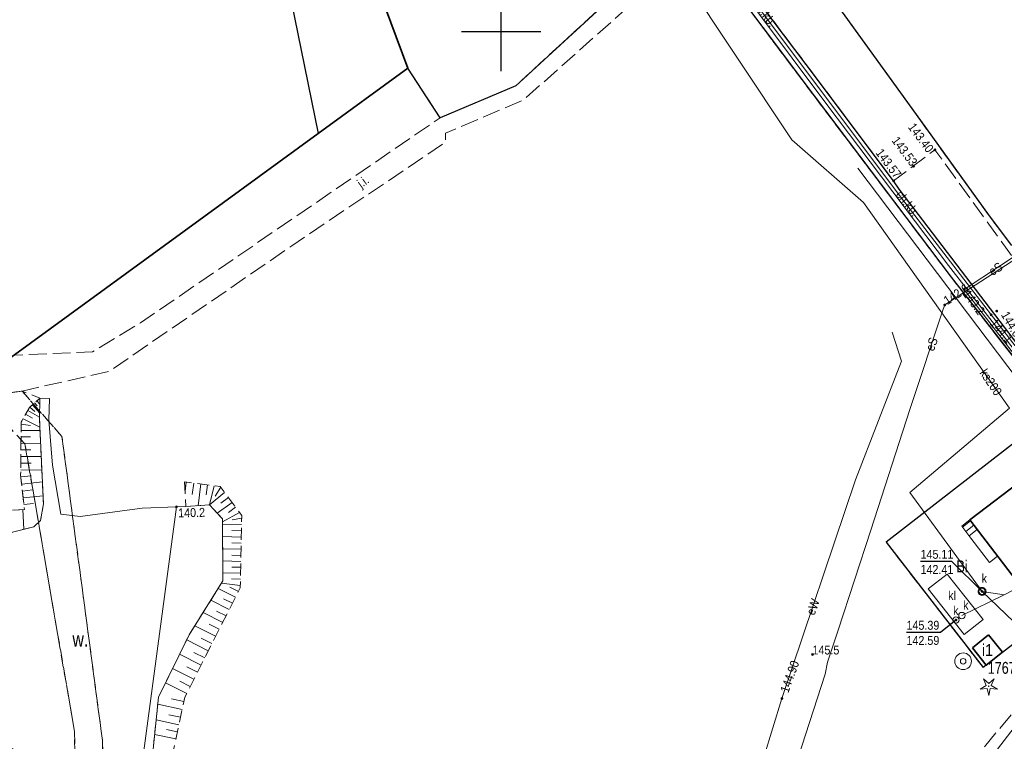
# Model space of a CAD drawing. Header units: metres. Extents: x 5548743 to 5556416, y 5707500 to 5714000.
# Tile 175 of 203: x 5554239 to 5554363, y 5710611 to 5710701. Entities that reach past the tile are written whole.
import ezdxf
from ezdxf.enums import TextEntityAlignment as Align

# ---------------------------------------------------------------- set-up
doc = ezdxf.new("R2010")
doc.units = ezdxf.units.M
doc.header["$MEASUREMENT"] = 0
for name, pattern in [('1.5_0.75', [2.25, 1.5, -0.75]), ('2.25_0.75', [3, 2.25, -0.75]), ('219-1000', [0])]:
    doc.linetypes.add(name, pattern=pattern)
doc.layers.get('0').update_dxf_attribs({"color": 2, "linetype": 'CONTINUOUS', "lineweight": 5})
for name, color, linetype in [('000 Inne (niezydentyfikowane)', 7, 'CONTINUOUS'), ('210-oznaczenie konturu użytku gruntowego', 7, 'CONTINUOUS'), ('216-obręb ewidencyjny', 7, 'CONTINUOUS'), ('218-kontur użytku gruntowego', 7, 'CONTINUOUS'), ('219-działka ewidencyjna', 7, 'CONTINUOUS'), ('312-budynek ewidencyjny', 7, 'CONTINUOUS'), ('312-oznaczenie budynku ewidencyjnego', 7, 'CONTINUOUS'), ('312-oznaczenie budynku ewidencyjnego-Atr117', 7, 'CONTINUOUS'), ('352-schody', 7, 'CONTINUOUS'), ('chodnik', 7, 'CONTINUOUS'), ('chodnik-Atr17', 7, 'CONTINUOUS'), ('drzewo iglaste', 7, 'CONTINUOUS'), ('jezdnia', 7, 'CONTINUOUS'), ('jezdnia-Atr17', 7, 'CONTINUOUS'), ('krawężnik', 7, 'CONTINUOUS'), ('osadnik  szambo', 7, 'CONTINUOUS'), ('osadnik  szambo-Atr17', 7, 'CONTINUOUS'), ('pikieta naturalna', 7, 'CONTINUOUS'), ('pikieta naturalna-Atr2', 7, 'CONTINUOUS'), ('pikieta sztuczna', 7, 'CONTINUOUS'), ('pikieta sztuczna-Atr2', 7, 'CONTINUOUS'), ('przewód elektroenergetyczny podziemny', 7, 'CONTINUOUS'), ('przewód elektroenergetyczny podziemny-Atr1', 7, 'CONTINUOUS'), ('przewód kanalizacyjny', 7, 'CONTINUOUS'), ('przewód kanalizacyjny-Atr1', 7, 'CONTINUOUS'), ('przewód telekomunikacyjny podziemny', 7, 'CONTINUOUS'), ('przewód wodociągowy', 7, 'CONTINUOUS'), ('rzedna', 7, 'CONTINUOUS'), ('rzedna-Atr2', 7, 'CONTINUOUS'), ('rzedna-Atr3', 7, 'CONTINUOUS'), ('skarpa nieumocniona', 7, 'CONTINUOUS'), ('studnia kanalizacyjna', 7, 'CONTINUOUS'), ('studnia zwykła', 7, 'CONTINUOUS'), ('woda stojąca', 7, 'CONTINUOUS'), ('woda stojąca-Atr103', 7, 'CONTINUOUS'), ('Wstawianie ramki sekcyjnej z opisem', 7, 'CONTINUOUS'), ('właz do komory lub kanału - okrągły', 7, 'CONTINUOUS'), ('właz do komory lub kanału - okrągły-Atr17', 7, 'CONTINUOUS'), ('zadrzewienie  zakrzewienie', 7, 'CONTINUOUS')]:
    doc.layers.add(name, color=color, linetype=linetype)
doc.styles.get("Standard").update_dxf_attribs({"font": 'Working1250', "width": 0.75})

# ---------------------------------------------------------------- blocks, each defined once
blk = doc.blocks.new('PW01')
at = {"linetype": 'Continuous', "lineweight": 13}
h = blk.add_hatch(color=0, dxfattribs=at)
edge = h.paths.add_edge_path()
edge.add_arc((0, 0), 0.18, 0, 360)
blk = doc.blocks.new('US22')
at = {"color": 0, "linetype": 'Continuous', "lineweight": 0}
blk.add_circle((0, 0), 0.4, dxfattribs=at)
blk = doc.blocks.new('US13')
at = {"color": 0, "linetype": 'Continuous', "lineweight": 13}
for radius in [1.05, 0.35]:
    blk.add_circle((0, 0), radius, dxfattribs=at)
blk = doc.blocks.new('OP011')
at = {"linetype": 'Continuous', "lineweight": 13}
h = blk.add_hatch(color=0, dxfattribs=at)
edge = h.paths.add_edge_path()
edge.add_arc((0, 0), 0.1, 0, 360)
at = {"color": 0, "linetype": 'Continuous', "lineweight": 13}
for p, q in [((-1.099, -0.357), (-0.324, 0.105)), ((-0.324, 0.105), (-0.679, 0.935)), ((-0.679, 0.935), (0, 0.341)), ((0, 0.341), (0.679, 0.935)), ((0.679, 0.935), (0.324, 0.105)), ((0.324, 0.105), (1.099, -0.357)), ((-0.2, -0.275), (-1.099, -0.357)), ((-0.2, -0.275), (0, -1.155)), ((0, -1.155), (0.2, -0.275)), ((1.099, -0.357), (0.2, -0.275))]:
    blk.add_line(p, q, dxfattribs=at)
blk = doc.blocks.new('RAMKA1000K')
at = {"color": 0}
for p, q in [((700, 195), (700, 205)), ((695, 200), (705, 200))]:
    blk.add_line(p, q, dxfattribs=at)

msp = doc.modelspace()

# ---------------------------------------------------------------- linework, layer by layer
at = {"layer": '000 Inne (niezydentyfikowane)', "color": 252, "linetype": 'Continuous', "lineweight": 18, "flags": 128}
for points in [[(5554240.57, 5710652.66), (5554241.18, 5710652.11)], [(5554240.89, 5710652.94), (5554241.79, 5710651.93)], [(5554241.15, 5710653.17), (5554241.47, 5710652.8)], [(5554241.44, 5710653.43), (5554241.8, 5710653.02)], [(5554240.02, 5710651.75), (5554240.91, 5710651.25)], [(5554240.29, 5710652.23), (5554241.78, 5710651.4)], [(5554239.46, 5710650.49), (5554240.64, 5710650.31)], [(5554239.7, 5710651.18), (5554241.82, 5710650.12)], [(5554239.45, 5710649.7), (5554241.84, 5710649.68)], [(5554239.44, 5710648.91), (5554240.66, 5710648.9)], [(5554239.44, 5710648.1), (5554241.92, 5710648.08)], [(5554239.43, 5710647.28), (5554240.69, 5710647.27)], [(5554239.41, 5710645.59), (5554240.72, 5710645.57)], [(5554239.42, 5710646.44), (5554242, 5710646.42)], [(5554239.41, 5710644.72), (5554242.07, 5710644.69)], [(5554239.43, 5710643.84), (5554240.77, 5710643.98)], [(5554239.53, 5710642.95), (5554242.14, 5710643.23)], [(5554260.27, 5710643.2), (5554260.13, 5710642.06)], [(5554261.23, 5710643.08), (5554261.04, 5710641.62)], [(5554262.12, 5710642.96), (5554261.77, 5710640.22)], [(5554262.98, 5710642.85), (5554262.81, 5710641.57)], [(5554263.81, 5710642.74), (5554263.21, 5710640.31)], [(5554239.62, 5710642.07), (5554240.9, 5710642.21)], [(5554265.13, 5710641.9), (5554263.21, 5710640.31)], [(5554264.64, 5710642.56), (5554263.92, 5710641.44)], [(5554239.71, 5710641.21), (5554242.22, 5710641.48)], [(5554239.8, 5710640.37), (5554241.03, 5710640.5)], [(5554266.06, 5710640.64), (5554264.19, 5710639.26)], [(5554265.6, 5710641.26), (5554264.63, 5710640.54)], [(5554239.67, 5710639.73), (5554239.81, 5710637.25)], [(5554266.99, 5710639.37), (5554264.85, 5710638.2)], [(5554266.51, 5710640.03), (5554265.61, 5710639.36)], [(5554267.27, 5710637.85), (5554264.85, 5710637.9)], [(5554267.28, 5710638.65), (5554266.07, 5710638.42)], [(5554267.25, 5710637.06), (5554266.05, 5710637.08)], [(5554267.23, 5710636.27), (5554264.87, 5710636.32)], [(5554267.21, 5710635.49), (5554266.04, 5710635.52)], [(5554267.2, 5710634.72), (5554264.88, 5710634.77)], [(5554267.16, 5710633.2), (5554264.89, 5710633.25)], [(5554267.18, 5710633.96), (5554266.03, 5710633.99)], [(5554267.13, 5710631.71), (5554264.9, 5710631.76)], [(5554267.15, 5710632.46), (5554266.02, 5710632.48)], [(5554267.1, 5710630.16), (5554264.72, 5710630.45)], [(5554267.11, 5710630.96), (5554266.01, 5710630.98)], [(5554266.49, 5710628.67), (5554264.3, 5710629.78)], [(5554266.86, 5710629.41), (5554265.79, 5710629.93)], [(5554265.71, 5710627.13), (5554263.38, 5710628.31)], [(5554266.1, 5710627.91), (5554264.98, 5710628.49)], [(5554264.88, 5710625.49), (5554262.4, 5710626.74)], [(5554265.3, 5710626.32), (5554264.1, 5710626.93)], [(5554263.99, 5710623.75), (5554261.36, 5710625.08)], [(5554264.44, 5710624.63), (5554263.16, 5710625.28)], [(5554263.07, 5710621.93), (5554260.34, 5710623.32)], [(5554263.53, 5710622.84), (5554262.18, 5710623.53)], [(5554262.61, 5710621.03), (5554261.26, 5710621.72)], [(5554262.16, 5710620.13), (5554259.45, 5710621.5)], [(5554261.25, 5710618.33), (5554258.56, 5710619.69)], [(5554261.7, 5710619.23), (5554260.35, 5710619.91)], [(5554260.8, 5710617.44), (5554259.46, 5710618.11)], [(5554260.34, 5710616.53), (5554257.67, 5710617.88)], [(5554259.99, 5710615.54), (5554258.42, 5710615.88)], [(5554259.77, 5710614.53), (5554256.7, 5710615.19)], [(5554259.36, 5710612.6), (5554256.49, 5710613.22)], [(5554259.56, 5710613.55), (5554258.08, 5710613.87)], [(5554259.16, 5710611.69), (5554257.78, 5710611.99)], [(5554258.98, 5710610.81), (5554256.3, 5710611.38)]]:
    msp.add_lwpolyline(points, dxfattribs=at)
at = {"layer": '216-obręb ewidencyjny', "color": 4, "linetype": 'Continuous', "lineweight": 35, "flags": 128}
for points in [[(5554045.86, 5710307.34), (5554057.42, 5710394.92), (5554056.73, 5710420.22), (5554062.65, 5710434.58), (5554065.94, 5710439.28), (5554090.31, 5710453.78), (5554118.35, 5710480.93), (5554134.42, 5710494.53), (5554153.7, 5710513.41), (5554206.09, 5710523.49), (5554194.81, 5710573.13), (5554178.04, 5710646.86), (5554238.16, 5710658.89), (5554276.91, 5710687.13), (5554288.24, 5710695.38), (5554272.17, 5710738.55)], [(5554272.17, 5710738.55), (5554288.24, 5710695.38), (5554276.91, 5710687.13), (5554238.16, 5710658.89), (5554178.04, 5710646.86), (5554194.81, 5710573.13), (5554206.09, 5710523.49), (5554153.7, 5710513.41), (5554134.42, 5710494.53), (5554118.35, 5710480.93), (5554090.31, 5710453.78), (5554065.94, 5710439.28), (5554062.65, 5710434.58), (5554056.73, 5710420.22), (5554057.42, 5710394.92), (5554045.86, 5710307.34)]]:
    msp.add_lwpolyline(points, dxfattribs=at)
at = {"layer": '218-kontur użytku gruntowego', "color": 70, "linetype": '1.5_0.75', "lineweight": 18, "flags": 128}
for points in [[(5554288.24, 5710695.38), (5554272.17, 5710738.55)], [(5554352.9, 5710688.77), (5554333.82, 5710715.22)], [(5554320.22, 5710710.07), (5554301.85, 5710693.16)], [(5554339.47, 5710691.89), (5554326.52, 5710709.16)], [(5554326.52, 5710709.16), (5554339.47, 5710691.89)], [(5554288.24, 5710695.38), (5554276.91, 5710687.13)], [(5554276.91, 5710687.13), (5554288.24, 5710695.38)], [(5554292.3, 5710689.13), (5554288.24, 5710695.38)], [(5554301.85, 5710693.16), (5554292.3, 5710689.13)], [(5554356.75, 5710669.05), (5554339.47, 5710691.89)], [(5554339.47, 5710691.89), (5554356.75, 5710669.05)], [(5554361.56, 5710676.75), (5554352.9, 5710688.77)], [(5554276.91, 5710687.13), (5554238.16, 5710658.89)], [(5554238.16, 5710658.89), (5554276.91, 5710687.13)], [(5554364.38, 5710673.02), (5554361.56, 5710676.75)], [(5554369.9, 5710652.17), (5554356.75, 5710669.05)], [(5554356.75, 5710669.05), (5554369.9, 5710652.17)], [(5554239.58, 5710654.68), (5554234.37, 5710653.94)], [(5554234.37, 5710653.94), (5554239.58, 5710654.68)], [(5554234.37, 5710653.94), (5554239.94, 5710648)], [(5554239.94, 5710648), (5554234.37, 5710653.94)], [(5554244.61, 5710648.93), (5554239.58, 5710654.68)], [(5554239.58, 5710654.68), (5554244.61, 5710648.93)], [(5554369.9, 5710652.17), (5554348.55, 5710635.64)], [(5554348.55, 5710635.64), (5554369.9, 5710652.17)], [(5554239.94, 5710648), (5554246.19, 5710611.74)], [(5554246.19, 5710611.74), (5554239.94, 5710648)], [(5554249.72, 5710610.6), (5554244.61, 5710648.93)], [(5554244.61, 5710648.93), (5554249.72, 5710610.6)], [(5554348.55, 5710635.64), (5554360.79, 5710619.82)], [(5554360.79, 5710619.82), (5554348.55, 5710635.64)], [(5554360.79, 5710619.82), (5554382.14, 5710636.36)], [(5554382.14, 5710636.36), (5554360.79, 5710619.82)], [(5554246.19, 5710611.74), (5554246.61, 5710584.5)], [(5554246.61, 5710584.5), (5554246.19, 5710611.74)], [(5554250.59, 5710565.79), (5554249.72, 5710610.6)], [(5554249.72, 5710610.6), (5554250.59, 5710565.79)]]:
    msp.add_lwpolyline(points, dxfattribs=at)
at = {"layer": '219-działka ewidencyjna', "color": 94, "linetype": '219-1000', "lineweight": 30, "flags": 128}
for points in [[(5554333.82, 5710715.22), (5554352.9, 5710688.77)], [(5554272.22, 5710710.27), (5554276.91, 5710687.13)], [(5554320.22, 5710710.07), (5554301.85, 5710693.16)], [(5554326.52, 5710709.16), (5554339.47, 5710691.89)], [(5554288.24, 5710695.38), (5554276.91, 5710687.13)], [(5554292.3, 5710689.13), (5554288.24, 5710695.38)], [(5554301.85, 5710693.16), (5554292.3, 5710689.13)], [(5554339.47, 5710691.89), (5554356.75, 5710669.05)], [(5554352.9, 5710688.77), (5554361.56, 5710676.75)], [(5554238.16, 5710658.89), (5554276.91, 5710687.13)], [(5554361.56, 5710676.75), (5554364.38, 5710673.02)], [(5554356.75, 5710669.05), (5554369.9, 5710652.17)], [(5554369.9, 5710652.17), (5554348.55, 5710635.64)], [(5554348.55, 5710635.64), (5554360.79, 5710619.82)], [(5554382.14, 5710636.36), (5554360.79, 5710619.82)]]:
    msp.add_lwpolyline(points, dxfattribs=at)
at = {"layer": '312-budynek ewidencyjny', "color": 252, "linetype": 'Continuous', "lineweight": 35, "flags": 128}
for points in [[(5554359.13, 5710638.42), (5554366.32, 5710643.9)], [(5554366.51, 5710628.79), (5554359.13, 5710638.42)], [(5554359.44, 5710622.3), (5554361.45, 5710623.92)], [(5554361.45, 5710623.92), (5554363.25, 5710621.73)], [(5554361.18, 5710620.12), (5554359.44, 5710622.3)], [(5554363.25, 5710621.73), (5554361.18, 5710620.12)]]:
    msp.add_lwpolyline(points, dxfattribs=at)
at = {"layer": '352-schody', "color": 252, "linetype": 'Continuous', "lineweight": 18, "flags": 128}
msp.add_lwpolyline([(5554359.13, 5710638.42), (5554362.61, 5710633.84), (5554361.58, 5710633.06), (5554359.24, 5710636.14), (5554358.09, 5710637.64)], close=True, dxfattribs=at)
msp.add_lwpolyline([(5554359.13, 5710638.42), (5554362.61, 5710633.84), (5554361.58, 5710633.06), (5554359.24, 5710636.14), (5554358.09, 5710637.64)], close=True, dxfattribs=at)
for points in [[(5554359.206, 5710638.319), (5554358.175, 5710637.529)], [(5554359.63, 5710637.762), (5554358.601, 5710636.973)], [(5554360.053, 5710637.205), (5554359.027, 5710636.418)]]:
    msp.add_lwpolyline(points, dxfattribs=at)
at = {"layer": 'chodnik', "color": 252, "linetype": '1.5_0.75', "lineweight": 18, "flags": 128}
msp.add_lwpolyline([(5554323.63, 5710713.31), (5554326.52, 5710709.16), (5554339.47, 5710691.89), (5554356.75, 5710669.05), (5554369.9, 5710652.17), (5554375.24, 5710645.27), (5554382.14, 5710636.36), (5554385.57, 5710631.55), (5554417.28, 5710586.85), (5554420.33, 5710583.2), (5554421.57, 5710584.7), (5554394.12, 5710621.57), (5554370.14, 5710654.01), (5554350.19, 5710680.11), (5554349.5, 5710681.17), (5554338.47, 5710695.86), (5554328.36, 5710709.29), (5554324.94, 5710714.22)], close=True, dxfattribs=at)
at = {"layer": 'jezdnia', "color": 252, "linetype": '2.25_0.75', "lineweight": 18, "flags": 128}
for points in [[(5554301.85, 5710693.16), (5554292.3, 5710689.13), (5554254.5, 5710663.27), (5554248.46, 5710659.61), (5554238.59, 5710659.21), (5554238.16, 5710658.89), (5554210.82, 5710653.42), (5554209.98, 5710652.89), (5554186.31, 5710645.2), (5554184.85, 5710648.22), (5554181.77, 5710647.6), (5554188.11, 5710636.06), (5554192.45, 5710624.62), (5554196.75, 5710614.47), (5554199.98, 5710605.48), (5554201.06, 5710598.18), (5554202.16, 5710595.91), (5554204.18, 5710588.07), (5554205.19, 5710575.45), (5554196.05, 5710573.4), (5554196.73, 5710569.34), (5554205.49, 5710570.89), (5554205.74, 5710548.57), (5554207.82, 5710529.44), (5554209.66, 5710527.33), (5554211.93, 5710531.51), (5554213.38, 5710532.79), (5554212.56, 5710534.54), (5554210.79, 5710540.34), (5554209.77, 5710544.79), (5554209.22, 5710548.85), (5554209.36, 5710553.78), (5554209.26, 5710567.2), (5554209.62, 5710574.22), (5554206.5, 5710592.93), (5554206.37, 5710595.74), (5554204.7, 5710599.72), (5554203.12, 5710605.81), (5554199.26, 5710616.56), (5554196.26, 5710624.04), (5554188.34, 5710640.83), (5554209.52, 5710647.69), (5554216.14, 5710651.7), (5554224.25, 5710653.14), (5554234.37, 5710653.94), (5554239.58, 5710654.68), (5554250.58, 5710657.15), (5554273.59, 5710672.98), (5554292.99, 5710686.06), (5554292.97, 5710687.18), (5554302.79, 5710691.35), (5554323.51, 5710709.75), (5554326.52, 5710709.16), (5554323.63, 5710713.31), (5554320.22, 5710710.07)], [(5554421.57, 5710584.7), (5554429.47, 5710584.39), (5554420.55, 5710596.74), (5554419.6, 5710598.38), (5554414.27, 5710606.27), (5554412.85, 5710607.28), (5554397.95, 5710627.83), (5554396.98, 5710629.38), (5554375.33, 5710656.67), (5554354.72, 5710685.09), (5554349.5, 5710681.17), (5554350.19, 5710680.11), (5554370.14, 5710654.01), (5554394.12, 5710621.57)], [(5554346.65, 5710588.04), (5554363.88, 5710607.09), (5554376.07, 5710621.36), (5554382.32, 5710629.27), (5554385.45, 5710631.74), (5554382.08, 5710636.42), (5554372.97, 5710624.19), (5554360.24, 5710608.96), (5554344.48, 5710591.49)]]:
    msp.add_lwpolyline(points, close=True, dxfattribs=at)
at = {"layer": 'krawężnik', "color": 252, "linetype": 'Continuous', "lineweight": 25, "flags": 128}
msp.add_lwpolyline([(5554421.57, 5710584.7), (5554394.12, 5710621.57), (5554370.14, 5710654.01), (5554350.19, 5710680.11), (5554349.5, 5710681.17), (5554338.47, 5710695.86), (5554328.36, 5710709.29), (5554324.94, 5710714.22)], dxfattribs=at)
at = {"layer": 'osadnik  szambo', "color": 34, "linetype": 'Continuous', "lineweight": 18, "flags": 128}
msp.add_lwpolyline([(5554356.26, 5710631.6), (5554360.79, 5710625.86), (5554358.42, 5710623.98), (5554353.88, 5710629.73)], close=True, dxfattribs=at)
at = {"layer": 'przewód elektroenergetyczny podziemny', "color": 1, "linetype": 'Continuous', "lineweight": 18, "flags": 128}
for points in [[(5554618.42, 5710600.52), (5554598.73, 5710590.31), (5554584.04, 5710584.65), (5554571.96, 5710604.65), (5554563.95, 5710617.02), (5554555.71, 5710632), (5554544.41, 5710649.74), (5554530.65, 5710671.55), (5554500.98, 5710648.51), (5554494.46, 5710639.26), (5554478.56, 5710631.87), (5554474.37, 5710637.47), (5554472.16, 5710639.32), (5554454.55, 5710639.85), (5554436.48, 5710638.4), (5554421.46, 5710637.45), (5554399.02, 5710633.03), (5554394.66, 5710637.51), (5554388.71, 5710642.51), (5554381.93, 5710636.93), (5554358.42, 5710667.49), (5554395.08, 5710691.67), (5554394, 5710693.59), (5554393.59, 5710693.48)], [(5554392.14, 5710691.22), (5554392.15, 5710691.03), (5554391.97, 5710688.88), (5554355.95, 5710665.53), (5554355.74, 5710664.99), (5554351.55, 5710652.33), (5554346.65, 5710637.12), (5554342.51, 5710624.53), (5554341.18, 5710620.48), (5554340.87, 5710618.96), (5554335.97, 5710603.82), (5554331.9, 5710589.54), (5554327.45, 5710590)], [(5554349.33, 5710662.1), (5554350.51, 5710658.43), (5554344.7, 5710643.48), (5554335.42, 5710615.91), (5554327.45, 5710590)]]:
    msp.add_lwpolyline(points, dxfattribs=at)
at = {"layer": 'przewód kanalizacyjny', "color": 34, "linetype": 'Continuous', "lineweight": 18, "flags": 128}
for points in [[(5554370.58, 5710619.9), (5554360.66, 5710629.41), (5554351.54, 5710641.89), (5554364.14, 5710652.52), (5554345.69, 5710678.45), (5554336.68, 5710686.33), (5554322.89, 5710707.12)], [(5554363.44, 5710628.98), (5554360.66, 5710629.41)], [(5554363.44, 5710628.98), (5554365.54, 5710630.06)], [(5554358.11, 5710626.37), (5554363.44, 5710628.98)], [(5554370.58, 5710619.9), (5554356.3, 5710601.32), (5554357.34, 5710585.77)]]:
    msp.add_lwpolyline(points, dxfattribs=at)
at = {"layer": 'przewód telekomunikacyjny podziemny', "color": 30, "linetype": 'Continuous', "lineweight": 18, "flags": 128}
for points in [[(5554446.39, 5710546), (5554438, 5710558.61), (5554420.23, 5710583.63), (5554400.56, 5710611.46), (5554390.86, 5710625.65), (5554379.37, 5710640.87), (5554363.85, 5710660.95), (5554356.41, 5710670.49), (5554340.96, 5710690.97), (5554324.08, 5710713.52), (5554322.07, 5710717.37), (5554318.83, 5710725.14), (5554317.4, 5710729.49), (5554313.96, 5710747.36), (5554310.1, 5710767.3), (5554307.07, 5710783.72), (5554304.42, 5710793.03), (5554300.46, 5710804.82), (5554292.87, 5710822.58)], [(5554463.96, 5710526.5), (5554462.85, 5710526.03), (5554461.35, 5710526.43), (5554450.63, 5710541.17), (5554432.61, 5710568.64), (5554418.97, 5710587.2), (5554405.21, 5710606.55), (5554390.24, 5710627.44), (5554367.89, 5710656.4), (5554350.5, 5710678.99), (5554328.33, 5710708.59)]]:
    msp.add_lwpolyline(points, dxfattribs=at)
at = {"layer": 'przewód wodociągowy', "color": 5, "linetype": 'Continuous', "lineweight": 18, "flags": 128}
msp.add_lwpolyline([(5554345, 5710682.76), (5554390.29, 5710622.94), (5554388.07, 5710620.49)], dxfattribs=at)
at = {"layer": 'rzedna-Atr2', "color": 252, "flags": 128}
for points in [[(5554360.66, 5710629.41), (5554356.84, 5710633.18), (5554352.9, 5710633.18)], [(5554357.37, 5710625.8), (5554355.41, 5710624.23), (5554351.127, 5710624.23)]]:
    msp.add_lwpolyline(points, dxfattribs=at)
at = {"layer": 'skarpa nieumocniona', "color": 252, "linetype": '1.5_0.75', "lineweight": 18, "flags": 128}
for points in [[(5554241.07, 5710637.57), (5554241.92, 5710638.34), (5554242.27, 5710640.44), (5554241.78, 5710651.09), (5554241.81, 5710653.76), (5554240.5, 5710652.6), (5554239.46, 5710650.75), (5554239.4, 5710644.13), (5554239.87, 5710639.74), (5554236.1, 5710639.54), (5554231.29, 5710638.14), (5554227.48, 5710635.01), (5554225.34, 5710631.1), (5554224.14, 5710627.4), (5554224.8, 5710621.71), (5554227.97, 5710615.15), (5554231.34, 5710610.66), (5554235.37, 5710607.75), (5554241.41, 5710605.02), (5554243.89, 5710600.81), (5554245.56, 5710596.99), (5554246.43, 5710592.08), (5554247.18, 5710583.79), (5554244.07, 5710578.75), (5554245.25, 5710578.65), (5554249.23, 5710583.8), (5554249.18, 5710594.78), (5554247.88, 5710600.35), (5554245.65, 5710604.89), (5554244.54, 5710606.36), (5554243.25, 5710607.12), (5554236.46, 5710610.52), (5554234.44, 5710611.92), (5554232.15, 5710614.35), (5554229.31, 5710618.59), (5554228.13, 5710622.02), (5554227.83, 5710626), (5554228.47, 5710629.38), (5554230.01, 5710632.63), (5554231.15, 5710634.17), (5554232.61, 5710635.1), (5554236.5, 5710636.4)], [(5554241.07, 5710637.57), (5554241.92, 5710638.34), (5554242.27, 5710640.44), (5554241.78, 5710651.09), (5554241.81, 5710653.76), (5554240.5, 5710652.6), (5554239.46, 5710650.75), (5554239.4, 5710644.13), (5554239.87, 5710639.74), (5554236.1, 5710639.54), (5554231.29, 5710638.14), (5554227.48, 5710635.01), (5554225.34, 5710631.1), (5554224.14, 5710627.4), (5554224.8, 5710621.71), (5554227.97, 5710615.15), (5554231.34, 5710610.66), (5554235.37, 5710607.75), (5554241.41, 5710605.02), (5554243.89, 5710600.81), (5554245.56, 5710596.99), (5554246.43, 5710592.08), (5554247.18, 5710583.79), (5554244.07, 5710578.75), (5554245.25, 5710578.65), (5554249.23, 5710583.8), (5554249.18, 5710594.78), (5554247.88, 5710600.35), (5554245.65, 5710604.89), (5554244.54, 5710606.36), (5554243.25, 5710607.12), (5554236.46, 5710610.52), (5554234.44, 5710611.92), (5554232.15, 5710614.35), (5554229.31, 5710618.59), (5554228.13, 5710622.02), (5554227.83, 5710626), (5554228.47, 5710629.38), (5554230.01, 5710632.63), (5554231.15, 5710634.17), (5554232.61, 5710635.1), (5554236.5, 5710636.4)], [(5554260.05, 5710643.23), (5554260.25, 5710640.12), (5554263.2, 5710640.32), (5554264.85, 5710638.55), (5554264.91, 5710630.76), (5554260.65, 5710623.94), (5554256.79, 5710616.09), (5554256.02, 5710608.66), (5554252.38, 5710583.86), (5554252.02, 5710559.18), (5554253.54, 5710554.26), (5554266.08, 5710548.26), (5554267.21, 5710547.34), (5554268.32, 5710545.31), (5554272.03, 5710547.27), (5554266.84, 5710550.45), (5554255.87, 5710555.6), (5554254.14, 5710560.7), (5554254.77, 5710583.24), (5554258.39, 5710608.08), (5554260.1, 5710616.06), (5554263.02, 5710621.83), (5554267.09, 5710629.86), (5554267.29, 5710638.97), (5554264.58, 5710642.64)], [(5554260.05, 5710643.23), (5554260.25, 5710640.12), (5554263.2, 5710640.32), (5554264.85, 5710638.55), (5554264.91, 5710630.76), (5554260.65, 5710623.94), (5554256.79, 5710616.09), (5554256.02, 5710608.66), (5554252.38, 5710583.86), (5554252.02, 5710559.18), (5554253.54, 5710554.26), (5554266.08, 5710548.26), (5554267.21, 5710547.34), (5554268.32, 5710545.31), (5554272.03, 5710547.27), (5554266.84, 5710550.45), (5554255.87, 5710555.6), (5554254.14, 5710560.7), (5554254.77, 5710583.24), (5554258.39, 5710608.08), (5554260.1, 5710616.06), (5554263.02, 5710621.83), (5554267.09, 5710629.86), (5554267.29, 5710638.97), (5554264.58, 5710642.64)]]:
    msp.add_lwpolyline(points, close=True, dxfattribs=at)
at = {"layer": 'studnia kanalizacyjna', "color": 34, "linetype": 'Continuous', "lineweight": 18, "flags": 128}
msp.add_lwpolyline([(5554361.16, 5710629.43), (5554361.16, 5710629.33), (5554361.13, 5710629.23), (5554361.07, 5710629.13), (5554361, 5710629.05), (5554360.92, 5710628.99), (5554360.82, 5710628.94), (5554360.72, 5710628.92), (5554360.62, 5710628.91), (5554360.52, 5710628.93), (5554360.42, 5710628.98), (5554360.34, 5710629.04), (5554360.27, 5710629.12), (5554360.21, 5710629.2), (5554360.18, 5710629.3), (5554360.16, 5710629.4), (5554360.17, 5710629.5), (5554360.2, 5710629.6), (5554360.26, 5710629.7), (5554360.32, 5710629.78), (5554360.4, 5710629.84), (5554360.5, 5710629.89), (5554360.6, 5710629.91), (5554360.7, 5710629.92), (5554360.8, 5710629.9), (5554360.9, 5710629.85), (5554360.98, 5710629.79), (5554361.06, 5710629.71), (5554361.12, 5710629.63), (5554361.15, 5710629.53)], close=True, dxfattribs=at)
at = {"layer": 'woda stojąca', "color": 141, "linetype": 'Continuous', "lineweight": 18, "flags": 128}
msp.add_lwpolyline([(5554236.46, 5710610.52), (5554243.25, 5710607.12), (5554244.54, 5710606.36), (5554245.65, 5710604.89), (5554247.88, 5710600.35), (5554249.18, 5710594.78), (5554249.23, 5710583.8), (5554245.25, 5710578.65), (5554246.23, 5710578.06), (5554249.11, 5710581.12), (5554249.41, 5710568.2), (5554259.05, 5710640.07), (5554254.72, 5710639.92), (5554246.92, 5710638.86), (5554244.48, 5710639.13), (5554243.4, 5710645.32), (5554242.96, 5710651.01), (5554243.05, 5710653.73), (5554241.81, 5710653.76), (5554241.78, 5710651.09), (5554242.27, 5710640.44), (5554241.92, 5710638.34), (5554241.07, 5710637.57), (5554236.5, 5710636.4)], dxfattribs=at)
msp.add_lwpolyline([(5554249.41, 5710568.2), (5554249.68, 5710562.13), (5554250.82, 5710557.99), (5554252.34, 5710554.11), (5554253.63, 5710552.69), (5554257.26, 5710550.62), (5554267.4, 5710545.43), (5554267.66, 5710544.93), (5554268.32, 5710545.31), (5554267.21, 5710547.34), (5554266.08, 5710548.26), (5554253.54, 5710554.26), (5554252.02, 5710559.18), (5554252.38, 5710583.86), (5554256.02, 5710608.66), (5554256.79, 5710616.09), (5554260.65, 5710623.94), (5554264.91, 5710630.76), (5554264.85, 5710638.55), (5554263.2, 5710640.32), (5554260.25, 5710640.12), (5554259.05, 5710640.07)], close=True, dxfattribs=at)
at = {"layer": 'zadrzewienie  zakrzewienie', "color": 252, "linetype": '1.5_0.75', "lineweight": 18, "flags": 128}
msp.add_lwpolyline([(5554234.7, 5710533.19), (5554245.25, 5710535.4), (5554254.45, 5710538.4), (5554265.09, 5710543.16), (5554264.99, 5710543.5), (5554256.25, 5710548.22), (5554252.27, 5710550.62), (5554250.56, 5710552.65), (5554248.92, 5710556.62), (5554247.4, 5710564.93), (5554247.51, 5710576.75), (5554246.75, 5710577.8), (5554246.41, 5710577.35), (5554244.06, 5710575.11), (5554238.49, 5710572.43), (5554237.8, 5710575.05), (5554243.94, 5710577.45), (5554244.09, 5710578.28), (5554244.07, 5710578.75), (5554247.18, 5710583.79), (5554246.43, 5710592.08), (5554245.56, 5710596.99), (5554243.89, 5710600.81), (5554241.41, 5710605.02), (5554235.37, 5710607.75), (5554231.34, 5710610.66), (5554227.97, 5710615.15), (5554224.8, 5710621.71), (5554224.14, 5710627.4), (5554225.34, 5710631.1), (5554227.48, 5710635.01), (5554231.29, 5710638.14), (5554236.1, 5710639.54), (5554239.87, 5710639.74), (5554239.4, 5710644.13), (5554239.46, 5710650.75), (5554240.5, 5710652.6), (5554241.81, 5710653.76), (5554239.58, 5710654.68), (5554234.37, 5710653.94), (5554224.25, 5710653.14), (5554216.14, 5710651.7), (5554209.52, 5710647.69), (5554188.34, 5710640.83), (5554196.26, 5710624.04), (5554199.26, 5710616.56), (5554203.12, 5710605.81), (5554204.7, 5710599.72), (5554206.37, 5710595.74), (5554211.11, 5710596.45), (5554214.37, 5710596.63), (5554216.74, 5710596.26), (5554218.75, 5710595.63), (5554220.69, 5710594.04), (5554222.57, 5710592.13), (5554223.45, 5710592.57), (5554224.92, 5710590.35), (5554224.1, 5710589.8), (5554225.29, 5710588.3), (5554226.23, 5710588.33), (5554226.97, 5710585.97), (5554225.77, 5710585.73), (5554226.06, 5710584.37), (5554226, 5710582.64), (5554226.81, 5710581.76), (5554224.95, 5710579.98), (5554224.21, 5710580.6), (5554221.31, 5710578.16), (5554221.86, 5710577.12), (5554219.52, 5710575.91), (5554219.14, 5710576.48), (5554217.16, 5710575.38), (5554214.51, 5710574.27), (5554212.11, 5710573.27), (5554211.02, 5710572.24), (5554210.07, 5710570.43), (5554209.26, 5710567.2), (5554209.36, 5710553.78), (5554209.22, 5710548.85), (5554209.77, 5710544.79), (5554210.79, 5710540.34), (5554212.56, 5710534.54), (5554213.38, 5710532.79), (5554211.93, 5710531.51), (5554224.88, 5710531.96), (5554224.79, 5710533.5), (5554227.82, 5710533.76), (5554227.98, 5710532.26)], close=True, dxfattribs=at)

# ---------------------------------------------------------------- block references
at = {"layer": 'drzewo iglaste', "color": 94, "linetype": 'Continuous', "lineweight": 18}
msp.add_blockref('OP011', (5554361.5, 5710617.46), dxfattribs=at)
at = {"layer": 'pikieta naturalna', "color": 252, "linetype": 'Continuous', "lineweight": 13}
for p in [(5554361.8, 5710664.29), (5554362.51, 5710664.76), (5554259.05, 5710640.07), (5554339.27, 5710621.46)]:
    msp.add_blockref('PW01', p, dxfattribs=at)
at = {"layer": 'pikieta sztuczna', "color": 252, "linetype": 'Continuous', "lineweight": 13}
for p in [(5554354.72, 5710685.09), (5554352.02, 5710683.02), (5554349.5, 5710681.17)]:
    msp.add_blockref('PW01', p, dxfattribs=at)
at = {"layer": 'rzedna', "color": 1, "linetype": 'Continuous', "lineweight": 18}
for p in [(5554358.42, 5710667.49), (5554355.95, 5710665.53), (5554335.42, 5710615.91)]:
    msp.add_blockref('PW01', p, dxfattribs=at)
at = {"layer": 'rzedna', "color": 34, "linetype": 'Continuous', "lineweight": 18}
for p in [(5554360.66, 5710629.41), (5554357.37, 5710625.8)]:
    msp.add_blockref('PW01', p, dxfattribs=at)
at = {"layer": 'studnia zwykła', "color": 5, "linetype": 'Continuous', "lineweight": 18}
msp.add_blockref('US13', (5554358.27, 5710620.6), dxfattribs=at)
at = {"layer": 'Wstawianie ramki sekcyjnej z opisem', "color": 8, "linetype": 'Continuous', "lineweight": 5}
msp.add_blockref('RAMKA1000K', (5553600, 5710500), dxfattribs=at)
msp.add_blockref('RAMKA1000K', (5553600, 5710500), dxfattribs=at)
msp.add_blockref('RAMKA1000K', (5553600, 5710500), dxfattribs=at)
msp.add_blockref('RAMKA1000K', (5553600, 5710500), dxfattribs=at)
at = {"layer": 'właz do komory lub kanału - okrągły', "color": 252, "linetype": 'Continuous', "lineweight": 18}
for p in [(5554360.66, 5710629.41), (5554358.11, 5710626.37), (5554357.37, 5710625.8)]:
    msp.add_blockref('US22', p, dxfattribs=at)

# ---------------------------------------------------------------- texts
at = {"layer": '210-oznaczenie konturu użytku gruntowego', "color": 70, "linetype": 'Continuous', "lineweight": 18, "width": 0.79}
msp.add_text('Bi', height=1.5, dxfattribs=at).set_placement((5554357.43, 5710631.82))
at = {"layer": '312-oznaczenie budynku ewidencyjnego', "color": 252, "linetype": 'Continuous', "lineweight": 18, "width": 0.79}
msp.add_text('1767', height=1.5, dxfattribs=at).set_placement((5554361.38, 5710620.52), align=Align.TOP_LEFT)
at = {"layer": '312-oznaczenie budynku ewidencyjnego-Atr117', "color": 252, "width": 0.9}
msp.add_text('i1', height=1.5, dxfattribs=at).set_placement((5554361.34, 5710622.02), align=Align.MIDDLE_CENTER)
at = {"layer": 'chodnik-Atr17', "color": 252, "width": 0.9}
for rotation, p in [(306.864, (5554331.75, 5710703.36)), (308.023, (5554349.7, 5710679.4))]:
    msp.add_text('ch.kb.', height=1.125, rotation=rotation, dxfattribs=at).set_placement(p)
at = {"layer": 'jezdnia-Atr17', "color": 252, "width": 0.9}
msp.add_text('j.i.', height=1.125, rotation=35.735, dxfattribs=at).set_placement((5554282.36, 5710680.23))
at = {"layer": 'osadnik  szambo-Atr17', "color": 34, "width": 0.9}
msp.add_text('kl', height=1.125, dxfattribs=at).set_placement((5554356.38, 5710628.33))
at = {"layer": 'pikieta naturalna-Atr2', "color": 252, "width": 0.9}
for s, rotation, p in [('144.0', 300.01, (5554363.01, 5710664.29)), ('144.1', 311.666, (5554361.57, 5710663.13)), ('140.2', 1.432, (5554259.28, 5710638.74))]:
    msp.add_text(s, height=1.125, rotation=rotation, dxfattribs=at).set_placement(p)
msp.add_text('145.5', height=1.125, dxfattribs=at).set_placement((5554339.27, 5710621.46))
at = {"layer": 'pikieta sztuczna-Atr2', "color": 252, "width": 0.9}
for s, p in [('143.40', (5554351.26, 5710687.93)), ('143.53', (5554349.2, 5710686.23)), ('143.57', (5554347.18, 5710684.69))]:
    msp.add_text(s, height=1.125, rotation=306.901, dxfattribs=at).set_placement(p)
at = {"layer": 'przewód elektroenergetyczny podziemny-Atr1', "color": 1, "width": 0.9}
for s, rotation, p in [('eS', 32.094, (5554361.67, 5710669.63)), ('eS', 70.369, (5554354.03, 5710659.8)), ('eW', 70.095, (5554338.98, 5710626.5))]:
    msp.add_text(s, height=1.125, rotation=rotation, dxfattribs=at).set_placement(p, align=Align.MIDDLE_LEFT)
at = {"layer": 'przewód kanalizacyjny-Atr1', "color": 34, "width": 0.9}
msp.add_text('ks200', height=1.125, rotation=304.124, dxfattribs=at).set_placement((5554360.76, 5710657.28), align=Align.MIDDLE_LEFT)
msp.add_text('ks200', height=1.125, rotation=304.124, dxfattribs=at).set_placement((5554360.76, 5710657.28), align=Align.MIDDLE_LEFT)
at = {"layer": 'rzedna-Atr2', "color": 1, "width": 0.9}
msp.add_text('142.6', height=1.125, rotation=32.735, dxfattribs=at).set_placement((5554356.27, 5710665.49))
for s, rotation, p in [('143.2', 306.263, (5554358.63, 5710667.22)), ('144.90', 70.095, (5554335.69, 5710616.73))]:
    msp.add_text(s, height=1.125, rotation=rotation, dxfattribs=at).set_placement(p, align=Align.MIDDLE_LEFT)
at = {"layer": 'rzedna-Atr2', "color": 34, "width": 0.9}
for s, p in [('145.11', (5554352.9, 5710633.191)), ('145.39', (5554351.127, 5710624.241))]:
    msp.add_text(s, height=1.125, dxfattribs=at).set_placement(p, align=Align.BOTTOM_LEFT)
at = {"layer": 'rzedna-Atr3', "color": 34, "width": 0.9}
for s, p in [('142.41', (5554352.9, 5710631.279)), ('142.59', (5554351.127, 5710622.329))]:
    msp.add_text(s, height=1.125, dxfattribs=at).set_placement(p, align=Align.BOTTOM_LEFT)
at = {"layer": 'woda stojąca-Atr103', "color": 141, "width": 0.8}
msp.add_text('w.', height=1.875, dxfattribs=at).set_placement((5554245.93, 5710622.45))
at = {"layer": 'właz do komory lub kanału - okrągły-Atr17', "color": 252, "width": 0.9}
for p in [(5554360.61, 5710630.5), (5554358.27, 5710627.12), (5554357.01, 5710626.42)]:
    msp.add_text('k', height=1.125, dxfattribs=at).set_placement(p)

doc.saveas('drawing.dxf')
